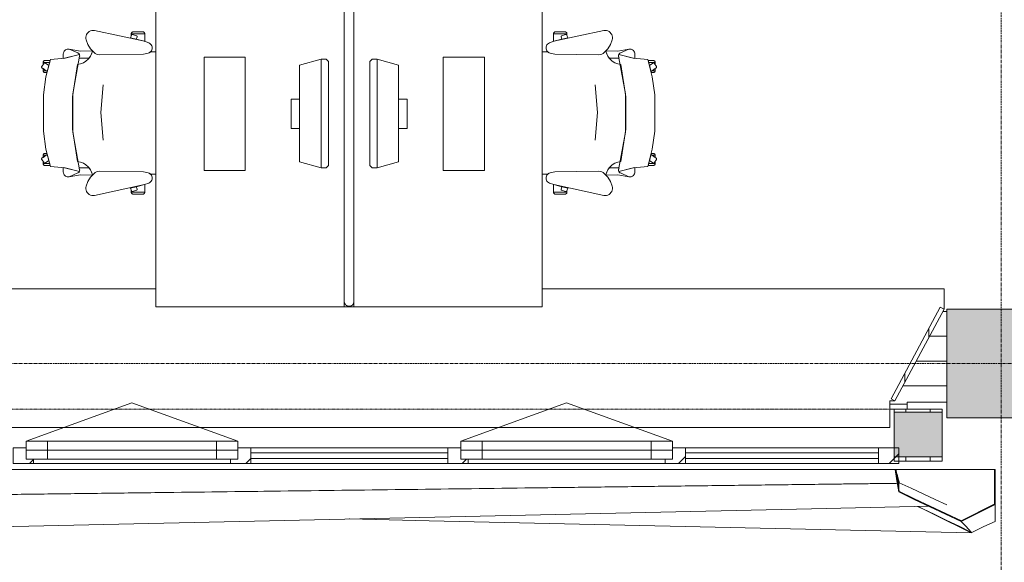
# Model space of a CAD drawing. Header units: millimetres. Extents: x -3388 to 301539, y -5590 to 54660.
# Tile 55 of 216: x 66135 to 70212, y 11777 to 14024. Entities that reach past the tile are written whole.
import ezdxf

# ---------------------------------------------------------------- set-up
doc = ezdxf.new("R2010")
doc.units = ezdxf.units.MM
doc.linetypes.add('Hidden_2', pattern=[2, 1, -1])
doc.linetypes.add('stramienlijn', pattern=[21, 12, -3, 3, -3])
for name, color, linetype, lineweight in [('A-DETL-MBND', 5, 'Continuous', 9), ('A-FLOR', 192, 'Continuous', 13), ('A-GENM', 13, 'Continuous', 9), ('A-GLAZ', 151, 'Continuous', 9), ('A-GLAZ-CURT', 52, 'Continuous', 9), ('A-GLAZ-CWMG', 51, 'Continuous', 9), ('A-WALL', 113, 'Continuous', 9), ('A-WALL-PATT', 111, 'Continuous', 18), ('I-FURN', 30, 'Continuous', 13), ('I-FURN-PNLS', 30, 'Continuous', 13), ('S-COLS', 52, 'Continuous', 13), ('S-GRID', 1, 'Continuous', 9)]:
    doc.layers.add(name, color=color, linetype=linetype, lineweight=lineweight)
pattern_1 = [(90, (67505, 12196), (-100, -2e-12), [])]

# ---------------------------------------------------------------- blocks, each defined once
blk = doc.blocks.new('Prefab_Betonkolom_Rechthoekig - Prefab kolom rechthoekig 450x450-1702268-4e verdieping - bouwdeel 3_ 4_ 5')
at = {"layer": 'S-COLS', "lineweight": 9}
blk.add_hatch(color=254, dxfattribs=at).paths.add_polyline_path([(-225, -225), (225, -225), (225, 225), (-225, 225), (-225, -31.2)], flags=0)
at = {"layer": 'S-COLS', "color": 8, "lineweight": 9}
for p, q in [((225, 225), (-225, 225)), ((-225, 225), (-225, -225)), ((225, -225), (225, 225)), ((-225, -225), (225, -225))]:
    blk.add_line(p, q, dxfattribs=at)
blk = doc.blocks.new('stadhuis Zoetermeer_constructie_4_rvt-1-4e verdieping - bouwdeel 3_ 4_ 5')
at = {"layer": 'A-DETL-MBND', "color": 254}
for p, q in [((69810, 12440), (69810, 12432)), ((69975, 12440), (69810, 12440)), ((69810, 12432), (69739, 12432)), ((69810, 12432), (69810, 12410.5))]:
    blk.add_line(p, q, dxfattribs=at)
at = {"layer": 'A-FLOR', "color": 8, "lineweight": 9}
blk.add_line((69792.6, 12507), (69975, 12507), dxfattribs=at)
at = {"lineweight": 9}
blk.add_blockref('Prefab_Betonkolom_Rechthoekig - Prefab kolom rechthoekig 450x450-1702268-4e verdieping - bouwdeel 3_ 4_ 5', (70200, 12600), dxfattribs=at)
blk = doc.blocks.new('82_FUS_WPB_AV_oth_werkplekken - wp_dubbel _4 pers_-369125-4e verdieping - bouwdeel 3_ 4_ 5')
at = {"layer": 'I-FURN-PNLS', "color": 8, "lineweight": 9}
for p, q in [((777.2, 20), (-781.3, 20)), ((2377.2, 20), (-781.3, 20)), ((-781.3, -20), (777.2, -20)), ((-781.3, -20), (2377.2, -20))]:
    blk.add_line(p, q, dxfattribs=at)
for points, knots in [([(-801.3, 0), (-801.3, 0.9), (-801.2, 2.3), (-800.9, 4.1), (-800.6, 5.3), (-800.2, 6.6), (-799.8, 7.8), (-799.2, 8.9), (-798.7, 10), (-798, 11.1), (-797.3, 12), (-796.6, 12.9), (-795.9, 13.8), (-795.1, 14.6), (-794, 15.5), (-792.8, 16.4), (-791.7, 17.1), (-790.5, 17.8), (-788.3, 18.8), (-785.2, 19.8), (-782.6, 20), (-781.3, 20)], [0, 0, 0, 0, 0.071429, 0.107143, 0.142857, 0.178571, 0.214286, 0.25, 0.285714, 0.321429, 0.357143, 0.392857, 0.428571, 0.464286, 0.5, 0.571429, 0.607143, 0.642857, 0.714286, 0.857143, 1, 1, 1, 1]), ([(-781.3, 20), (-782.6, 20), (-785.2, 19.8), (-788.3, 18.8), (-790.5, 17.8), (-791.7, 17.1), (-792.6, 16.6), (-793.4, 16), (-794.3, 15.3), (-795.1, 14.6), (-795.9, 13.8), (-796.6, 12.9), (-797.3, 12), (-798, 11.1), (-798.7, 10), (-799.2, 8.9), (-799.8, 7.8), (-800.2, 6.6), (-800.6, 5.3), (-800.9, 4.1), (-801.2, 2.3), (-801.3, 0.9), (-801.3, 0)], [-1, -1, -1, -1, -0.857143, -0.714286, -0.642857, -0.607143, -0.571429, -0.535714, -0.5, -0.464286, -0.428571, -0.392857, -0.357143, -0.321429, -0.285714, -0.25, -0.214286, -0.178571, -0.142857, -0.107143, -0.071429, 0, 0, 0, 0]), ([(-781.3, -20), (-782.6, -20), (-785.2, -19.8), (-788.3, -18.8), (-790.5, -17.8), (-791.7, -17.1), (-792.6, -16.6), (-793.4, -16), (-794.3, -15.3), (-795.1, -14.6), (-795.9, -13.8), (-796.6, -12.9), (-797.3, -12), (-798, -11.1), (-798.7, -10), (-799.2, -8.9), (-799.8, -7.8), (-800.2, -6.6), (-800.6, -5.3), (-800.9, -4.1), (-801.2, -2.3), (-801.3, -0.9), (-801.3, 0)], [0, 0, 0, 0, 0.142857, 0.285714, 0.357143, 0.392857, 0.428571, 0.464286, 0.5, 0.535714, 0.571429, 0.607143, 0.642857, 0.678571, 0.714286, 0.75, 0.785714, 0.821429, 0.857143, 0.892857, 0.928571, 1, 1, 1, 1]), ([(-801.3, 0), (-801.3, -0.9), (-801.2, -2.3), (-800.9, -4.1), (-800.6, -5.3), (-800.2, -6.6), (-799.8, -7.8), (-799.2, -8.9), (-798.7, -10), (-798, -11.1), (-797.1, -12.3), (-796.1, -13.5), (-795.1, -14.6), (-794.3, -15.3), (-793.4, -16), (-792.6, -16.6), (-791.7, -17.1), (-790.5, -17.8), (-788.3, -18.8), (-785.2, -19.8), (-782.6, -20), (-781.3, -20)], [-1, -1, -1, -1, -0.928571, -0.892857, -0.857143, -0.821429, -0.785714, -0.75, -0.714286, -0.678571, -0.642857, -0.571429, -0.535714, -0.5, -0.464286, -0.428571, -0.392857, -0.357143, -0.285714, -0.142857, 0, 0, 0, 0]), ([(777.2, 20), (778.5, 20), (781.1, 19.8), (784.2, 18.8), (786.3, 17.8), (787.5, 17.1), (788.4, 16.6), (789.3, 16), (790.1, 15.3), (790.9, 14.6), (791.7, 13.8), (792.5, 12.9), (793.2, 12), (793.9, 11.1), (794.5, 10), (795.1, 8.9), (795.6, 7.8), (796.1, 6.6), (796.5, 5.3), (796.8, 4.1), (797.1, 2.3), (797.2, 0.9), (797.2, 0)], [0, 0, 0, 0, 0.142857, 0.285714, 0.357143, 0.392857, 0.428571, 0.464286, 0.5, 0.535714, 0.571429, 0.607143, 0.642857, 0.678571, 0.714286, 0.75, 0.785714, 0.821429, 0.857143, 0.892857, 0.928571, 1, 1, 1, 1]), ([(797.2, 0), (797.2, -0.9), (797.1, -2.3), (796.8, -4.1), (796.5, -5.3), (796.1, -6.6), (795.6, -7.8), (795.1, -8.9), (794.5, -10), (793.9, -11.1), (793.2, -12), (792.5, -12.9), (791.7, -13.8), (790.9, -14.6), (789.8, -15.5), (788.7, -16.4), (787.5, -17.1), (786.3, -17.8), (784.2, -18.8), (781.1, -19.8), (778.5, -20), (777.2, -20)], [0, 0, 0, 0, 0.071429, 0.107143, 0.142857, 0.178571, 0.214286, 0.25, 0.285714, 0.321429, 0.357143, 0.392857, 0.428571, 0.464286, 0.5, 0.571429, 0.607143, 0.642857, 0.714286, 0.857143, 1, 1, 1, 1]), ([(2377.2, 20), (2378.5, 20), (2381.1, 19.8), (2384.2, 18.8), (2386.3, 17.8), (2387.5, 17.1), (2388.4, 16.6), (2389.3, 16), (2390.1, 15.3), (2390.9, 14.6), (2391.7, 13.8), (2392.5, 12.9), (2393.2, 12), (2393.9, 11.1), (2394.5, 10), (2395.1, 8.9), (2395.6, 7.8), (2396.1, 6.6), (2396.5, 5.3), (2396.8, 4.1), (2397.1, 2.3), (2397.2, 0.9), (2397.2, 0)], [0, 0, 0, 0, 0.142857, 0.285714, 0.357143, 0.392857, 0.428571, 0.464286, 0.5, 0.535714, 0.571429, 0.607143, 0.642857, 0.678571, 0.714286, 0.75, 0.785714, 0.821429, 0.857143, 0.892857, 0.928571, 1, 1, 1, 1]), ([(2397.2, 0), (2397.2, -0.9), (2397.1, -2.3), (2396.8, -4.1), (2396.5, -5.3), (2396.1, -6.6), (2395.6, -7.8), (2395.1, -8.9), (2394.5, -10), (2393.9, -11.1), (2393.2, -12), (2392.5, -12.9), (2391.7, -13.8), (2390.9, -14.6), (2389.8, -15.5), (2388.7, -16.4), (2387.5, -17.1), (2386.3, -17.8), (2384.2, -18.8), (2381.1, -19.8), (2378.5, -20), (2377.2, -20)], [0, 0, 0, 0, 0.071429, 0.107143, 0.142857, 0.178571, 0.214286, 0.25, 0.285714, 0.321429, 0.357143, 0.392857, 0.428571, 0.464286, 0.5, 0.571429, 0.607143, 0.642857, 0.714286, 0.857143, 1, 1, 1, 1])]:
    blk.add_open_spline(points, degree=3, knots=knots, dxfattribs=at)
blk = doc.blocks.new('82_FU_WPB_SH_oth_bureau dubbel - overleg 2p 1600x1600x700-V264-4e verdieping - bouwdeel 3_ 4_ 5')
at = {"layer": 'I-FURN', "color": 8, "lineweight": 9}
for p, q in [((-800, 820), (-800, 40)), ((800, 820), (-800, 820)), ((800, 820), (-800, 820)), ((-800, 820), (-800, 40)), ((800, 40), (800, 820)), ((800, 40), (800, 820)), ((-235, 580), (-235, 410)), ((235, 580), (-235, 580)), ((235, 410), (235, 580)), ((-235, 410), (235, 410)), ((-60.8, 260), (-60.8, 225)), ((60.8, 260), (-60.8, 260)), ((60.8, 225), (60.8, 260)), ((-226.2, 135.5), (-201.2, 225)), ((-201.2, 225), (198.8, 225)), ((198.8, 225), (223.8, 135.5)), ((-226.2, 135.5), (223.8, 135.5)), ((-226.2, 115.5), (-226.2, 135.5)), ((223.8, 135.5), (223.8, 115.5)), ((-217, 105.5), (-226.2, 115.5)), ((214.5, 105.5), (-217, 105.5)), ((223.8, 115.5), (214.5, 105.5)), ((-800, -780), (-800, 0)), ((777.2, 40), (800, 40)), ((777.2, 40), (800, 40)), ((777.2, 0), (800, 0)), ((800, 40), (800, 0)), ((800, 0), (800, -780)), ((-800, 0), (-800, -780)), ((800, 0), (777.2, 0)), ((800, -780), (800, 0)), ((-217, -65.5), (-226.2, -75.5)), ((-226.2, -75.5), (-226.2, -95.5)), ((214.5, -65.5), (-217, -65.5)), ((223.8, -75.5), (214.5, -65.5)), ((223.8, -95.5), (223.8, -75.5)), ((-226.2, -95.5), (-201.2, -185)), ((-226.2, -95.5), (223.8, -95.5)), ((198.8, -185), (223.8, -95.5)), ((-201.2, -185), (198.8, -185)), ((-60.8, -220), (-60.8, -185)), ((60.8, -185), (60.8, -220)), ((60.8, -220), (-60.8, -220)), ((-235, -580), (-235, -410)), ((-235, -410), (235, -410)), ((235, -410), (235, -580)), ((235, -580), (-235, -580)), ((800, -780), (-800, -780)), ((-800, -780), (800, -780))]:
    blk.add_line(p, q, dxfattribs=at)
blk = doc.blocks.new('82_FU_WPB_SH_oth_bureaustoel - Medachair_dwg-4535414-4e verdieping - bouwdeel 3_ 4_ 5')
at = {"layer": 'I-FURN', "color": 8, "lineweight": 9, "flags": 128}
for points in [[(892.889, 168.223), (890.967, 168.059), (889.043, 168.196), (887.164, 168.631), (885.376, 169.354), (900.733, 228.425), (905.902, 289.24), (978.561, 307.639), (1052.71, 318.565), (1203.12, 318.565), (1277.28, 307.639), (1349.93, 289.24), (1355.1, 228.425), (1370.46, 169.354), (1368.67, 168.631), (1366.79, 168.196), (1364.87, 168.059), (1362.95, 168.223), (1207.14, 197.058), (1048.69, 197.058)], [(918.125, 319.565), (927.701, 319.565), (921.833, 315.302), (921.252, 314.785), (920.782, 314.165), (920.443, 313.465), (920.246, 312.713), (920.201, 311.936), (920.307, 311.165), (920.562, 310.431), (920.955, 309.759), (930.663, 296.398), (918.125, 292.89), (918.125, 319.565), (918.125, 292.89), (910.828, 290.739), (910.828, 312.214), (910.93, 313.488), (911.254, 314.724), (911.788, 315.885), (912.516, 316.936), (913.416, 317.843), (914.461, 318.579), (915.618, 319.121), (916.852, 319.453)], [(940.758, 324.147), (956.25, 302.822), (930.663, 296.398), (920.955, 309.759), (920.562, 310.431), (920.307, 311.165), (920.201, 311.936), (920.246, 312.713), (920.443, 313.465), (920.782, 314.165), (921.252, 314.785), (921.833, 315.302), (935.215, 325.024), (935.808, 325.381), (936.454, 325.628), (937.133, 325.76), (937.824, 325.773), (938.507, 325.664), (939.161, 325.439), (939.766, 325.104), (940.304, 324.669)], [(952.817, 319.565), (944.086, 319.565), (952.817, 307.547)], [(956.25, 302.822), (960.114, 303.709), (960.114, 312.214), (960.012, 313.488), (959.689, 314.724), (959.155, 315.885), (958.427, 316.936), (957.526, 317.842), (956.482, 318.578), (955.325, 319.121), (954.091, 319.453), (952.817, 319.565), (952.817, 307.547)], [(1299.59, 302.822), (1295.72, 303.709), (1295.72, 312.214), (1295.82, 313.488), (1296.15, 314.724), (1296.68, 315.885), (1297.41, 316.936), (1298.31, 317.842), (1299.35, 318.578), (1300.51, 319.121), (1301.75, 319.453), (1303.02, 319.565), (1303.02, 307.547)], [(1315.08, 324.147), (1299.59, 302.822), (1325.17, 296.398), (1334.88, 309.759), (1335.27, 310.431), (1335.53, 311.165), (1335.64, 311.936), (1335.59, 312.713), (1335.39, 313.465), (1335.05, 314.165), (1334.58, 314.785), (1334, 315.302), (1320.62, 325.024), (1319.95, 325.418), (1319.21, 325.673), (1318.44, 325.779), (1317.67, 325.733), (1316.92, 325.537), (1316.22, 325.197), (1315.6, 324.728)], [(1303.02, 319.565), (1311.75, 319.565), (1303.02, 307.547)], [(1337.71, 319.565), (1328.13, 319.565), (1334, 315.302), (1334.58, 314.785), (1335.05, 314.165), (1335.39, 313.465), (1335.59, 312.713), (1335.64, 311.936), (1335.53, 311.165), (1335.27, 310.431), (1334.88, 309.759), (1325.17, 296.398), (1337.71, 292.89), (1337.71, 319.565), (1337.71, 292.89), (1345.01, 290.739), (1345.01, 312.214), (1344.91, 313.488), (1344.58, 314.724), (1344.05, 315.885), (1343.32, 316.936), (1342.42, 317.843), (1341.38, 318.579), (1340.22, 319.121), (1338.98, 319.453)], [(885.376, 169.354), (901.933, 235.905), (883.884, 235.905), (878.925, 235.405), (875.362, 233.856), (872.064, 231.801), (869.103, 229.285), (866.877, 226.428), (865.11, 223.266), (863.842, 219.874), (863.209, 217.007), (863.006, 214.077), (863.24, 211.15), (879.412, 175.835), (880.431, 173.831), (881.796, 172.044), (883.463, 170.535)], [(871.242, 164.405), (863.24, 211.15), (879.412, 175.835), (880.505, 173.714), (881.986, 171.843), (883.8, 170.291), (885.878, 169.118), (888.143, 168.366), (890.51, 168.064), (892.892, 168.223), (901.41, 170.576), (901.218, 129.572), (891.954, 123.132), (881.803, 118.206), (871.01, 114.916)], [(1362.94, 168.223), (1354.43, 170.576), (1354.62, 129.572), (1363.88, 123.132), (1374.03, 118.206), (1384.83, 114.916), (1384.59, 164.405), (1392.6, 211.15), (1376.42, 175.835), (1375.41, 173.831), (1374.04, 172.044), (1372.37, 170.535), (1370.46, 169.354), (1368.67, 168.631), (1366.79, 168.196), (1364.87, 168.059)], [(824.403, 141.678), (818.953, 142.657), (813.415, 142.634), (807.972, 141.609), (802.805, 139.617), (798.084, 136.723), (793.963, 133.023), (790.58, 128.638), (788.046, 123.714), (786.445, 118.413), (785.829, 112.909), (786.219, 107.385), (831.099, -100.079), (837.63, -118.572), (839.728, -122.329), (842.495, -125.624), (845.834, -128.337), (849.625, -130.373), (853.732, -131.657), (858.007, -132.144), (862.297, -131.816), (866.449, -130.686), (870.313, -128.793), (873.751, -126.206), (876.639, -123.017), (878.875, -119.341), (880.377, -115.309), (883.676, -96.3046), (886.374, 87.0952), (885.563, 92.9865), (883.773, 98.6577), (881.055, 103.947), (877.488, 108.705), (862.019, 123.036), (844.106, 134.163)], [(1369.46, 87.0952), (1372.16, -96.3046), (1375.46, -115.309), (1376.96, -119.341), (1379.2, -123.017), (1382.09, -126.206), (1385.52, -128.793), (1389.39, -130.686), (1393.54, -131.816), (1397.83, -132.144), (1402.1, -131.657), (1406.21, -130.373), (1410, -128.337), (1413.34, -125.624), (1416.11, -122.329), (1418.21, -118.572), (1424.74, -100.079), (1469.62, 107.385), (1470.01, 112.909), (1469.39, 118.413), (1467.79, 123.714), (1465.26, 128.638), (1461.87, 133.023), (1457.75, 136.723), (1453.03, 139.617), (1447.86, 141.609), (1442.42, 142.634), (1436.88, 142.657), (1431.43, 141.678), (1411.73, 134.163), (1393.82, 123.036), (1378.35, 108.705), (1374.78, 103.947), (1372.06, 98.6577), (1370.27, 92.9865)], [(799.562, -101.355), (799.562, -45.6211), (798.289, -45.733), (797.055, -46.0653), (795.898, -46.6078), (794.853, -47.3438), (793.953, -48.2507), (793.225, -49.3008), (792.691, -50.4619), (792.368, -51.6983), (792.265, -52.9721), (792.265, -94.1338), (792.419, -95.5465), (792.843, -96.9028), (793.521, -98.1512), (794.429, -99.2443), (795.532, -100.141), (796.787, -100.807), (798.148, -101.216)], [(799.562, -45.5991), (807.31, -45.5991), (805.271, -46.2618), (804.634, -46.532), (804.054, -46.9088), (803.548, -47.3805), (803.132, -47.9329), (802.818, -48.5492), (802.616, -49.2106), (802.531, -49.8971), (802.568, -50.5879), (802.723, -51.2618), (807.834, -66.993), (808.146, -67.7056), (808.591, -68.3438), (809.152, -68.8829), (809.807, -69.3023), (810.531, -69.5858), (811.297, -69.7226), (812.075, -69.7073), (812.834, -69.5406), (822.297, -66.4659), (831.099, -100.057), (831.452, -101.333), (799.562, -101.333)], [(816.415, -42.6409), (805.266, -46.2635), (804.629, -46.5337), (804.049, -46.9104), (803.543, -47.3822), (803.127, -47.9346), (802.813, -48.5508), (802.61, -49.2123), (802.526, -49.8988), (802.562, -50.5895), (802.718, -51.2635), (807.829, -66.9946), (808.141, -67.7073), (808.586, -68.3455), (809.147, -68.8846), (809.802, -69.304), (810.526, -69.5875), (811.292, -69.7243), (812.07, -69.709), (812.829, -69.5423), (822.292, -66.4676)], [(1456.27, -45.5991), (1448.53, -45.5991), (1450.57, -46.2618), (1451.2, -46.532), (1451.78, -46.9088), (1452.29, -47.3805), (1452.7, -47.9329), (1453.02, -48.5492), (1453.22, -49.2106), (1453.3, -49.8971), (1453.27, -50.5879), (1453.11, -51.2618), (1448, -66.993), (1447.73, -67.6297), (1447.35, -68.2097), (1446.88, -68.7156), (1446.33, -69.1319), (1445.71, -69.4459), (1445.05, -69.6481), (1444.37, -69.7324), (1443.68, -69.6962), (1443, -69.5406), (1433.54, -66.4659), (1424.74, -100.057), (1424.38, -101.333), (1456.27, -101.333)], [(1439.42, -42.6409), (1450.57, -46.2635), (1451.21, -46.5337), (1451.79, -46.9104), (1452.29, -47.3822), (1452.71, -47.9346), (1453.02, -48.5508), (1453.23, -49.2123), (1453.31, -49.8988), (1453.27, -50.5895), (1453.12, -51.2635), (1448.01, -66.9946), (1447.69, -67.7073), (1447.25, -68.3455), (1446.69, -68.8846), (1446.03, -69.304), (1445.31, -69.5875), (1444.54, -69.7243), (1443.77, -69.709), (1443.01, -69.5423), (1433.54, -66.4676)], [(1456.27, -101.355), (1456.27, -45.6211), (1457.55, -45.733), (1458.78, -46.0653), (1459.94, -46.6078), (1460.98, -47.3438), (1461.88, -48.2507), (1462.61, -49.3008), (1463.14, -50.4619), (1463.47, -51.6983), (1463.57, -52.9721), (1463.57, -94.1338), (1463.42, -95.5465), (1462.99, -96.9028), (1462.31, -98.1512), (1461.41, -99.2443), (1460.3, -100.141), (1459.05, -100.807), (1457.69, -101.216)]]:
    blk.add_lwpolyline(points, close=True, dxfattribs=at)
for points in [[(1391.99, 219.874), (1392.63, 217.007), (1392.83, 214.077), (1392.6, 211.15), (1392.83, 214.077), (1392.63, 217.007), (1391.99, 219.874), (1390.73, 223.267), (1388.96, 226.428), (1386.73, 229.285), (1383.77, 231.802), (1380.47, 233.857), (1376.91, 235.406), (1371.95, 235.905), (1353.9, 235.905), (1370.46, 169.354), (1372.37, 170.535), (1374.04, 172.044), (1375.41, 173.831), (1376.42, 175.835), (1392.6, 211.15)], [(1375.46, -115.309), (1372.16, -96.3046), (1369.46, 87.0952), (1370.27, 92.9865), (1372.06, 98.6577), (1374.78, 103.947), (1378.35, 108.705), (1384.43, 115.005), (1372.33, 118.902), (1361.09, 124.852), (1351.07, 132.673), (1342.56, 142.125), (1335.84, 152.917), (1331.11, 164.717), (1328.51, 177.162), (1195.33, 198.061), (1060.51, 198.061), (927.325, 177.162), (924.726, 164.717), (919.993, 152.917), (913.272, 142.125), (904.769, 132.673), (894.746, 124.852), (883.511, 118.902), (871.409, 115.005), (877.488, 108.705), (881.055, 103.947), (883.773, 98.6577), (885.563, 92.9865), (886.374, 87.0952), (883.676, -96.3046), (880.377, -115.309), (879.012, -119.052), (877.014, -122.499), (874.445, -125.544), (874.7616, -147.7067)], [(1241.01, 70.5866), (1126.01, 80.6836), (1011.01, 70.5866)], [(1381.0744, -147.7067), (1381.39, -125.544), (1378.82, -122.499), (1376.82, -119.052), (1375.46, -115.309)]]:
    blk.add_lwpolyline(points, dxfattribs=at)
blk = doc.blocks.new('82_FU_WPB_SH_oth_bureaustoel - 82_FU_WPB_SH_oth_bureaustoel-362900-4e verdieping - bouwdeel 3_ 4_ 5')
blk.add_blockref('82_FU_WPB_SH_oth_bureaustoel - Medachair_dwg-4535414-4e verdieping - bouwdeel 3_ 4_ 5', (-1131.3, 47.7))
blk = doc.blocks.new('82_FU_WPB_SH_oth_bureaustoel - 82_FU_WPB_SH_oth_bureaustoel-4536425-4e verdieping - bouwdeel 3_ 4_ 5')
at = {"extrusion": (0, 0, -1), "zscale": -1, "rotation": 180}
blk.add_blockref('82_FU_WPB_SH_oth_bureaustoel - Medachair_dwg-4535414-4e verdieping - bouwdeel 3_ 4_ 5', (1131.3, -47.7), dxfattribs=at)
blk = doc.blocks.new('Stadhuis Zoetermeer_OTH_interieur_rvt-1-4e verdieping - bouwdeel 3_ 4_ 5')
at = {"color": 8, "lineweight": 9, "rotation": 270.0000000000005}
for name, p in [('82_FUS_WPB_AV_oth_werkplekken - wp_dubbel _4 pers_-369125-4e verdieping - bouwdeel 3_ 4_ 5', (67499.2, 15234.2)), ('82_FU_WPB_SH_oth_bureau dubbel - overleg 2p 1600x1600x700-V264-4e verdieping - bouwdeel 3_ 4_ 5', (67479.2, 13634.2)), ('82_FU_WPB_SH_oth_bureaustoel - 82_FU_WPB_SH_oth_bureaustoel-4536425-4e verdieping - bouwdeel 3_ 4_ 5', (66599.2, 13634.2)), ('82_FU_WPB_SH_oth_bureaustoel - 82_FU_WPB_SH_oth_bureaustoel-362900-4e verdieping - bouwdeel 3_ 4_ 5', (68399.2, 13634.2))]:
    blk.add_blockref(name, p, dxfattribs=at)
blk = doc.blocks.new('00_kader 5350x3250 - 00_kader 5350x3250-1955483-4e verdieping - bouwdeel 3_ 4_ 5')
at = {"layer": 'A-DETL-MBND'}
for p, q in [((28360.2, 2261), (28362.9, 2261.7)), ((28775, 2115.9), (28775, 2046)), ((28727.7, 2025.1), (28775, 2046))]:
    blk.add_line(p, q, dxfattribs=at)
at = {"layer": 'A-DETL-MBND', "flags": 128}
for points in [[(28455.2, 2108.4), (28475, 2098.8), (28525, 2074.5), (28575, 2050.3), (28625, 2026), (28673.8, 2002.3)], [(28775, 2046), (28775, 2065.4), (28775, 2084.9), (28775, 2104.3), (28775, 2115.9)], [(28675, 2001.8), (28663.9, 2013.9), (28652.8, 2026), (28641.7, 2038.2), (28634.4, 2046.1)], [(28634.4, 2046.1), (28641.7, 2038.2), (28652.8, 2026), (28663.9, 2013.9), (28675, 2001.8)]]:
    blk.add_lwpolyline(points, dxfattribs=at)
blk = doc.blocks.new('00_kader 5350x3250 - 00_kader 5350x3250-V58-4e verdieping - bouwdeel 3_ 4_ 5')
at = {"layer": 'A-DETL-MBND'}
for p, q in [((28775.1, 2050.7), (28775, 2048)), ((28672.8, 2002.2), (28674.6, 2002.2)), ((28675.1, 2002.2), (28675, 1999.5))]:
    blk.add_line(p, q, dxfattribs=at)
at = {"layer": 'A-DETL-MBND', "flags": 128}
for points in [[(28675, 1999.5), (28625, 2024.1), (28575, 2048.6), (28525, 2073.2), (28475, 2097.7), (28453.5, 2108.3)], [(26100, 2056.4), (26430.6, 2049.1), (26991.7, 2036.7), (27552.8, 2024.3), (28113.9, 2011.9), (28675, 1999.5)], [(28675, 1999.5), (28113.9, 2011.9), (27552.8, 2024.3), (26991.7, 2036.7), (26430.6, 2049.1), (26100.1, 2056.4)], [(28727.7, 2025.1), (28725, 2023.8), (28675, 1999.5)]]:
    blk.add_lwpolyline(points, dxfattribs=at)
at = {"layer": 'A-DETL-MBND'}
blk.add_open_spline([(23840, 2261.8), (23845.2, 2261.7), (23855.7, 2261.8), (23876.6, 2261.7), (23913.2, 2261.7), (23965.6, 2261.7), (24028.3, 2261.7), (24112, 2261.7), (24216.7, 2261.7), (24384.1, 2261.7), (24593.3, 2261.7), (24844.4, 2261.6), (25095.6, 2261.6), (25419.9, 2261.6), (25660.6, 2261.6), (25817.5, 2261.5)], degree=3, knots=[0, 0, 0, 0, 0.0034722, 0.0069444, 0.0138889, 0.0277778, 0.0416667, 0.0555556, 0.0833333, 0.1111111, 0.1666667, 0.2222222, 0.2777778, 0.3333333, 0.4374991, 0.4374991, 0.4374991, 0.4374991], dxfattribs=at)
blk = doc.blocks.new('00_kader 5350x3250 - 00_kader 5350x3250-V66-4e verdieping - bouwdeel 3_ 4_ 5')
at = {"layer": 'A-GENM'}
for points in [[(69775, 12068), (69778, 12068.5), (69763, 12161.5), (69760, 12161), (69767.5, 12114.5)], [(70172, 12015.9), (70175, 12015.9), (70175, 12161), (70172, 12161), (70172, 12136.8)], [(70034.4, 11946.1), (70035.7, 11948.8), (69776.3, 12070.8), (69775, 12068.1), (69982.5, 11970.5)], [(70034.4, 11946.1), (70175, 12015.9), (70173.7, 12018.6), (70033.1, 11948.8)]]:
    blk.add_hatch(color=256, dxfattribs=at).paths.add_polyline_path(points, flags=0)
for p, q in [((69760, 12161), (69760, 12161.8)), ((69760, 12161), (69762.9, 12161.7)), ((69762.9, 12161.7), (69760, 12161)), ((69760, 12161), (69760, 12161)), ((70172, 12161), (69763, 12161)), ((69775, 12104), (69772.2, 12104)), ((69775, 12104), (69776.3, 12106.7)), ((69775, 12106.7), (69776.3, 12106.1)), ((69775, 12104), (69775, 12105.5)), ((69776.3, 12104.3), (69775, 12104)), ((69775, 12104), (69776.3, 12103.4)), ((69776.3, 12103.4), (69775, 12104)), ((69775, 12087.2), (69775, 12089.7)), ((69776.3, 12106.7), (69776.3, 12100.7)), ((69776.3, 12081.8), (69776.3, 12079.7))]:
    blk.add_line(p, q, dxfattribs=at)
at = {"layer": 'A-GENM', "lineweight": 13}
for p, q in [((70172, 12161), (70172, 12015.9)), ((70175, 12161), (70172, 12161)), ((70175, 12015.9), (70175, 12161)), ((69778, 12068.5), (69777.7, 12070.1)), ((70173.7, 12018.6), (70033.1, 11948.8)), ((70034.4, 11946.1), (70175, 12015.9)), ((70172, 12015.9), (70175, 12015.9)), ((70175, 12015.9), (70173.7, 12018.6)), ((70033.1, 11948.8), (70034.4, 11946.1)), ((70034.4, 11946.1), (70035.7, 11948.8))]:
    blk.add_line(p, q, dxfattribs=at)
at = {"layer": 'A-GENM', "lineweight": 13, "flags": 128}
for points in [[(69763, 12161.5), (69761.5, 12161.2), (69760, 12161)], [(69760, 12161), (69767.5, 12114.5), (69775, 12068)], [(69777.7, 12070.2), (69770.5, 12115), (69763, 12161.5)], [(69776.3, 12070.8), (69775.6, 12069.4), (69775, 12068.1)], [(70035.7, 11948.8), (69970.8, 11979.3), (69906, 12009.8), (69841.1, 12040.3), (69776.3, 12070.8)], [(69775, 12068), (69776.5, 12068.3), (69778, 12068.5)], [(69775, 12068.1), (69839.8, 12037.6), (69904.7, 12007.1), (69969.5, 11976.6), (70034.4, 11946.1)]]:
    blk.add_lwpolyline(points, dxfattribs=at)
at = {"layer": 'A-GENM', "flags": 128}
for points in [[(69769.2, 12103.9), (69269.4, 12097.6), (68763.9, 12091.3), (68258.3, 12084.9), (67752.8, 12078.6), (67247.2, 12072.2), (66741.7, 12065.9), (66236.1, 12059.5), (65730.6, 12053.2), (65225, 12046.8)], [(69775, 12090), (69775, 12092), (69775, 12098), (69775, 12104)], [(69776.3, 12099.1), (69776.3, 12094.7), (69776.3, 12088.7), (69776.3, 12082.7)], [(69975, 12014.3), (69926.3, 12036.9), (69876.3, 12060.2), (69826.3, 12083.4), (69777.6, 12106.1)], [(69899.8, 12009.4), (69413.9, 11998.6), (68852.8, 11986.2), (68291.7, 11973.9), (67730.6, 11961.5), (67169.4, 11949.1), (66608.3, 11936.7), (66047.2, 11924.3), (65486.1, 11911.9), (64925, 11899.5)], [(64925, 11899.5), (65486.1, 11911.9), (66047.2, 11924.3), (66608.3, 11936.7), (67169.4, 11949.1), (67730.6, 11961.5), (68291.7, 11973.8), (68852.8, 11986.2), (69413.9, 11998.6), (69899.9, 12009.3)]]:
    blk.add_lwpolyline(points, dxfattribs=at)
at = {"layer": 'A-GENM'}
for points, knots in [([(65240, 12161.4), (65245.2, 12161.4), (65255.7, 12161.4), (65276.6, 12161.4), (65313.2, 12161.4), (65365.6, 12161.4), (65428.3, 12161.4), (65512, 12161.4), (65616.7, 12161.4), (65784.1, 12161.4), (65993.3, 12161.4), (66328.1, 12161.4), (66746.7, 12161.5), (67248.9, 12161.5), (67751.1, 12161.5), (68169.6, 12161.6), (68504.4, 12161.6), (68755.6, 12161.6), (69006.7, 12161.7), (69215.9, 12161.7), (69383.3, 12161.7), (69488, 12161.7), (69571.7, 12161.7), (69634.4, 12161.7), (69686.8, 12161.7), (69723.4, 12161.7), (69744.3, 12161.8), (69754.8, 12161.7), (69760, 12161.8)], [0, 0, 0, 0, 0.003472, 0.006944, 0.013889, 0.027778, 0.041667, 0.055556, 0.083333, 0.111111, 0.166667, 0.222222, 0.333333, 0.444444, 0.555556, 0.666667, 0.722222, 0.777778, 0.833333, 0.888889, 0.916667, 0.944444, 0.958333, 0.972222, 0.986111, 0.993056, 0.996528, 1, 1, 1, 1]), ([(69760, 12161), (69757.4, 12161), (69752.2, 12161), (69741.7, 12161), (69728.6, 12161), (69712.9, 12161), (69692, 12161), (69665.8, 12161), (69624, 12161), (69571.7, 12161), (69508.9, 12161), (69446.1, 12161), (69362.4, 12161), (69257.8, 12161), (69132.2, 12161), (68964.8, 12161), (68755.6, 12161), (68504.4, 12161), (68253.3, 12161), (68002.2, 12161), (67667.4, 12161), (67248.9, 12161), (66830.4, 12161), (66495.6, 12161), (66244.4, 12161), (66035.2, 12161), (65867.8, 12161), (65742.2, 12161), (65616.7, 12161), (65512, 12161), (65428.3, 12161), (65365.6, 12161), (65313.2, 12161), (65276.6, 12161), (65255.7, 12161), (65245.3, 12161), (65240, 12161)], [0, 0, 0, 0, 0.0017361, 0.0034722, 0.0069444, 0.0104167, 0.0138889, 0.0208333, 0.0277778, 0.0416667, 0.0555556, 0.0694444, 0.0833333, 0.1111111, 0.1388889, 0.1666667, 0.2222222, 0.2777778, 0.3333333, 0.3888889, 0.4444444, 0.5555556, 0.6666667, 0.7222222, 0.7777778, 0.8333333, 0.8611111, 0.8888889, 0.9166667, 0.9444444, 0.9583333, 0.9722222, 0.9861111, 0.9930556, 0.9965278, 1, 1, 1, 1]), ([(69777.6, 12106.1), (69777.4, 12106.9), (69776.8, 12108.8), (69775.7, 12113), (69774.2, 12119), (69772.3, 12126.1), (69769.8, 12135.6), (69767.3, 12145.1), (69765.1, 12153.5), (69763.8, 12158.2), (69763.2, 12160.5), (69762.9, 12161.7)], [0.0235105, 0.0235105, 0.0235105, 0.0235105, 0.0625, 0.125, 0.25, 0.375, 0.5, 0.75, 0.875, 0.9375, 1, 1, 1, 1]), ([(69762.9, 12161.7), (69762.9, 12161.7), (69762.9, 12161.8), (69762.9, 12161.7), (69762.9, 12161.7), (69762.9, 12161.7), (69762.9, 12161.7), (69762.9, 12161.7), (69762.9, 12161.7), (69762.9, 12161.6), (69762.9, 12161.6), (69763, 12161.5), (69763, 12161.5), (69763, 12161.5)], [0.0027225, 0.0027225, 0.0027225, 0.0027225, 0.0104167, 0.0208333, 0.0416667, 0.0833333, 0.125, 0.1666667, 0.25, 0.3333333, 0.5, 0.6666667, 0.8333333, 0.8333333, 0.8333333, 0.8333333]), ([(69767.5, 12133.1), (69768.8, 12128.4), (69770.6, 12121.3), (69773, 12112.5), (69774, 12108.4), (69774.5, 12106.6)], [0.503158, 0.503158, 0.503158, 0.503158, 0.75, 0.875, 0.9673098, 0.9673098, 0.9673098, 0.9673098]), ([(69767.9, 12131.2), (69768.4, 12129.2), (69769.5, 12124.9), (69771.3, 12118.3), (69772.8, 12112.3), (69774.1, 12107.6), (69774.7, 12105.2), (69775, 12104)], [0.5233791, 0.5233791, 0.5233791, 0.5233791, 0.625, 0.75, 0.875, 0.9375, 1, 1, 1, 1]), ([(69775, 12104), (69774.4, 12106.4), (69773.1, 12111.1), (69771.3, 12118.3), (69769.5, 12124.9), (69768.4, 12129.2), (69767.9, 12131.2)], [0, 0, 0, 0, 0.125, 0.25, 0.375, 0.4766568, 0.4766568, 0.4766568, 0.4766568]), ([(65225, 12046.8), (65230.3, 12046.9), (65240.8, 12047.1), (65261.9, 12047.3), (65298.7, 12047.8), (65351.4, 12048.4), (65414.6, 12049.2), (65498.8, 12050.3), (65604.2, 12051.6), (65772.7, 12053.7), (65983.3, 12056.4), (66236.1, 12059.5), (66488.9, 12062.7), (66825.9, 12067), (67247.2, 12072.2), (67752.8, 12078.6), (68174.1, 12083.9), (68511.1, 12088.1), (68763.9, 12091.3), (68974.5, 12093.9), (69143.1, 12096.1), (69269.4, 12097.6), (69395.8, 12099.2), (69501.2, 12100.6), (69585.4, 12101.6), (69638.1, 12102.3), (69680.2, 12102.8), (69711.8, 12103.2), (69738.1, 12103.5), (69757.3, 12103.8), (69765.9, 12103.9), (69769.2, 12103.9)], [0, 0, 0, 0, 0.0034722, 0.0069444, 0.0138889, 0.0277778, 0.0416667, 0.0555556, 0.0833333, 0.1111111, 0.1666667, 0.2222222, 0.2777778, 0.3333333, 0.4444444, 0.5555556, 0.6666667, 0.7222222, 0.7777778, 0.8333333, 0.8611111, 0.8888889, 0.9166667, 0.9444444, 0.9583333, 0.9722222, 0.9791667, 0.9861111, 0.9930556, 0.9965278, 0.9987269, 0.9987269, 0.9987269, 0.9987269]), ([(69775, 12104), (69775, 12103.9), (69775, 12103.6), (69775, 12103.1), (69775, 12102.2), (69775, 12101), (69775, 12099.5), (69775, 12097.5), (69775, 12095), (69775, 12092.3), (69775, 12090.7), (69775, 12090)], [0, 0, 0, 0, 0.0104167, 0.0208333, 0.0416667, 0.0833333, 0.125, 0.1666667, 0.25, 0.3333333, 0.3898854, 0.3898854, 0.3898854, 0.3898854])]:
    blk.add_open_spline(points, degree=3, knots=knots, dxfattribs=at)
for points in [[(69772.2, 12104), (69773.1, 12104), (69774.1, 12104), (69775, 12104)], [(69775, 12089.7), (69775, 12088.8), (69775, 12088), (69775, 12087.2)]]:
    blk.add_open_spline(points, degree=3, dxfattribs=at)
blk = doc.blocks.new('Rectangular Mullion - 31_CWM_065x84-2930151-4e verdieping - bouwdeel 3_ 4_ 5')
at = {"layer": 'A-GLAZ-CWMG'}
for p, q in [((43692, 12251), (44491, 12251)), ((43692, 12186), (44491, 12186))]:
    blk.add_line(p, q, dxfattribs=at)
blk = doc.blocks.new('Rectangular Mullion - 31_CWM_065x84-V67-4e verdieping - bouwdeel 3_ 4_ 5')
at = {"layer": 'A-GLAZ-CWMG'}
h = blk.add_hatch(dxfattribs=at)
h.set_pattern_fill('FP_60', color=256, style=0, pattern_type=2)
h.set_pattern_definition([(45, (-69775, -12218.5), (-449.013, 449.013), []), (45, (-69616.25, -12218.5), (6e-14, 898.0256), []), (45, (-69933.75, -12218.5), (6e-14, 898.0256), [])])
h.paths.add_polyline_path([(-55.9, -32.5), (0, -32.5), (0, 32.5), (-84, 32.5), (-84, -32.5)], flags=0)
at = {"layer": 'A-GLAZ-CWMG', "lineweight": 18}
for p, q in [((0, 32.5), (-84, 32.5)), ((-84, 32.5), (-84, -32.5)), ((0, -32.5), (0, 32.5)), ((-84, -32.5), (0, -32.5))]:
    blk.add_line(p, q, dxfattribs=at)
blk = doc.blocks.new('System Panel - 31_CWP_glas_gevel-3643622-4e verdieping - bouwdeel 3_ 4_ 5')
at = {"layer": 'A-GLAZ-CURT', "lineweight": 13}
for p, q in [((399.5, 12), (-399.5, 12)), ((-399.5, 12), (-399.5, -12)), ((399.5, -12), (399.5, 12)), ((-399.5, -12), (399.5, -12))]:
    blk.add_line(p, q, dxfattribs=at)
blk = doc.blocks.new('31_WI_raam_1 - raam KADER GEVEL-3643624-4e verdieping - bouwdeel 3_ 4_ 5')
at = {"layer": 'A-GLAZ'}
for p, q in [((-350, 15), (-438, 15)), ((-438, 15), (-438, -60)), ((-350, -60), (-350, 15)), ((438, 15), (350, 15)), ((350, 15), (350, -60)), ((438, -60), (438, 15)), ((-438, -60), (-350, -60)), ((350, -60), (438, -60))]:
    blk.add_line(p, q, dxfattribs=at)
at = {"layer": 'A-GLAZ', "lineweight": 13}
for p, q in [((-438, -22.5), (-438, 15)), ((-438, 15), (438, 15)), ((438, 15), (438, -22.5)), ((438, -22.5), (-438, -22.5)), ((-438, -60), (-438, -22.5)), ((-438, -22.5), (438, -22.5)), ((438, -22.5), (438, -60)), ((438, -60), (-438, -60))]:
    blk.add_line(p, q, dxfattribs=at)
blk = doc.blocks.new('Rectangular Mullion - 31_CWM_065x84-V69-4e verdieping - bouwdeel 3_ 4_ 5')
at = {"layer": 'A-GLAZ-CWMG'}
h = blk.add_hatch(dxfattribs=at)
h.set_pattern_fill('FP_62', color=256, style=0, pattern_type=2)
h.set_pattern_definition([(135, (67050, -12218.5), (-449.013, -449.013), []), (135, (66891.25, -12218.5), (-898.0256, 6e-14), []), (135, (67208.75, -12218.5), (-898.0256, 6e-14), [])])
h.paths.add_polyline_path([(-35.3, -32.5), (-42, -32.5), (-42, 32.5), (12, 32.5), (12, -15), (42, -15), (42, -32.5), (12, -32.5)], flags=0)
at = {"layer": 'A-GLAZ-CWMG', "lineweight": 18}
for p, q in [((-42, 32.5), (12, 32.5)), ((-42, -32.5), (-42, 32.5)), ((42, -32.5), (-42, -32.5)), ((42, -15), (42, -32.5))]:
    blk.add_line(p, q, dxfattribs=at)
blk = doc.blocks.new('Rectangular Mullion - 31_CWM_065x84-V70-4e verdieping - bouwdeel 3_ 4_ 5')
at = {"layer": 'A-GLAZ-CWMG'}
h = blk.add_hatch(dxfattribs=at)
h.set_pattern_fill('FP_63', color=256, style=0, pattern_type=2)
h.set_pattern_definition([(135, (66150, -12218.5), (-449.013, -449.013), []), (135, (65991.25, -12218.5), (-898.0256, 6e-14), []), (135, (66308.75, -12218.5), (-898.0256, 6e-14), [])])
h.paths.add_polyline_path([(-42, -32.5), (-42, -15), (-12, -15), (-12, 32.5), (42, 32.5), (42, -32.5), (-12, -32.5)], flags=0)
at = {"layer": 'A-GLAZ-CWMG', "lineweight": 18}
for p, q in [((-12, 32.5), (42, 32.5)), ((42, 32.5), (42, -32.5)), ((-42, -32.5), (-42, -15)), ((42, -32.5), (-42, -32.5))]:
    blk.add_line(p, q, dxfattribs=at)
blk = doc.blocks.new('Rectangular Mullion - 31_CWM_065x84-2930143-4e verdieping - bouwdeel 3_ 4_ 5')
at = {"layer": 'A-GLAZ-CWMG'}
blk.add_line((25608, 2286), (24792, 2286), dxfattribs=at)
blk = doc.blocks.new('BI val - BI val-3643697-4e verdieping - bouwdeel 3_ 4_ 5')
at = {"layer": 'A-GLAZ', "lineweight": 13}
for p in [(-438, 37.5), (438, 37.5)]:
    blk.add_line(p, (0, 196.9), dxfattribs=at)
blk = doc.blocks.new('System Panel - 31_CWP_glas_gevel-3644983-4e verdieping - bouwdeel 3_ 4_ 5')
at = {"layer": 'A-GLAZ-CURT', "lineweight": 13}
for p, q in [((408, 12), (-408, 12)), ((-408, 12), (-408, -12)), ((408, -12), (408, 12)), ((-408, -12), (408, -12))]:
    blk.add_line(p, q, dxfattribs=at)
blk = doc.blocks.new('Rectangular Mullion - 31_CWM_065x84-2930141-4e verdieping - bouwdeel 3_ 4_ 5')
at = {"layer": 'A-GLAZ-CWMG'}
for p, q in [((25692, 2351), (26508, 2351)), ((25692, 2286), (26508, 2286))]:
    blk.add_line(p, q, dxfattribs=at)
blk = doc.blocks.new('Rectangular Mullion - 31_CWM_065x84-V71-4e verdieping - bouwdeel 3_ 4_ 5')
at = {"layer": 'A-GLAZ-CWMG'}
h = blk.add_hatch(dxfattribs=at)
h.set_pattern_fill('FP_64', color=256, style=0, pattern_type=2)
h.set_pattern_definition([(135, (67950, -12218.5), (-449.013, -449.013), []), (135, (67791.25, -12218.5), (-898.0256, 6e-14), []), (135, (68108.75, -12218.5), (-898.0256, 6e-14), [])])
h.paths.add_polyline_path([(-42, -32.5), (-42, -15), (-12, -15), (-12, 32.5), (42, 32.5), (42, -32.5), (-12, -32.5)], flags=0)
at = {"layer": 'A-GLAZ-CWMG', "lineweight": 18}
for p, q in [((-12, 32.5), (42, 32.5)), ((42, 32.5), (42, -32.5)), ((-42, -32.5), (-42, -15)), ((42, -32.5), (-42, -32.5))]:
    blk.add_line(p, q, dxfattribs=at)
blk = doc.blocks.new('Rectangular Mullion - 31_CWM_065x84-V72-4e verdieping - bouwdeel 3_ 4_ 5')
at = {"layer": 'A-GLAZ-CWMG'}
h = blk.add_hatch(dxfattribs=at)
h.set_pattern_fill('FP_65', color=256, style=0, pattern_type=2)
h.set_pattern_definition([(135, (68850, -12218.5), (-449.013, -449.013), []), (135, (68691.25, -12218.5), (-898.0256, 6e-14), []), (135, (69008.75, -12218.5), (-898.0256, 6e-14), [])])
h.paths.add_polyline_path([(12, -32.5), (-42, -32.5), (-42, 32.5), (12, 32.5), (12, -15), (42, -15), (42, -32.5)], flags=0)
at = {"layer": 'A-GLAZ-CWMG', "lineweight": 18}
for p, q in [((-42, 32.5), (12, 32.5)), ((-42, -32.5), (-42, 32.5)), ((42, -32.5), (-42, -32.5)), ((42, -15), (42, -32.5))]:
    blk.add_line(p, q, dxfattribs=at)
blk = doc.blocks.new('Rectangular Mullion - 31_CWM_065x84-2930149-4e verdieping - bouwdeel 3_ 4_ 5')
at = {"layer": 'A-GLAZ-CWMG'}
blk.add_line((43608, 12186), (42792, 12186), dxfattribs=at)
blk = doc.blocks.new('31_Gevelopening_v2 - Merk_A-02-3687149-4e verdieping - bouwdeel 3_ 4_ 5')
at = {"layer": 'A-GLAZ', "linetype": 'Hidden_2'}
for p, q in [((-2257, -107.3), (-2239, -107.3)), ((2257, -107.3), (-2257, -107.3)), ((-2239, -107.3), (-2257, -107.3)), ((-1510.8, -107.3), (-2222.3, -107.3))]:
    blk.add_line(p, q, dxfattribs=at)

msp = doc.modelspace()

# ---------------------------------------------------------------- hatches: boundary and pattern name
at = {"layer": 'A-WALL'}
h = msp.add_hatch(dxfattribs=at)
h.set_pattern_fill('FP_7', color=256, style=0, pattern_type=2)
h.set_pattern_definition([(90, (0, 0), (-100, 6e-15), [])])
h.paths.add_polyline_path([(69759.4303, 12445.0177), (69963.0011, 12825.0006), (69947.1346, 12833.5009), (69743.5638, 12453.518)], flags=0)
h.paths.add_polyline_path([(65240.5719, 12445.0177), (65256.4384, 12453.518), (65052.8676, 12833.5009), (65037.0011, 12825.0006), (65172.9941, 12571.1576)], flags=0)
at = {"layer": 'A-WALL-PATT', "lineweight": 9}
h = msp.add_hatch(dxfattribs=at)
h.set_pattern_fill('FP_66', color=256, angle=-90, style=0, pattern_type=2)
h.set_pattern_definition(pattern_1)
h.paths.add_polyline_path([(69757, 12398), (69955, 12398), (69955, 12410.5), (69757, 12410.5)], flags=0)
h.paths.add_polyline_path([(65241.6205, 12398), (65243, 12398), (65243, 12410.5), (65055, 12410.5), (65055, 12398)], flags=0)
at = {"layer": 'A-WALL-PATT', "lineweight": 5}
h = msp.add_hatch(color=256, dxfattribs=at)
h.paths.add_polyline_path([(69955, 12214), (69955, 12398), (69757, 12398), (69757, 12214)], flags=0)
h.paths.add_polyline_path([(65243, 12214), (65243, 12398), (65055, 12398), (65055, 12214), (65241.6205, 12214)], flags=0)
at = {"layer": 'A-WALL-PATT', "lineweight": 9}
h = msp.add_hatch(dxfattribs=at)
h.set_pattern_fill('FP_66', color=256, angle=-90, style=0, pattern_type=2)
h.set_pattern_definition(pattern_1)
h.paths.add_polyline_path([(69955, 12196), (69955, 12214), (69757, 12214), (69757, 12196)], flags=0)
h.paths.add_polyline_path([(65241.6205, 12196), (65243, 12196), (65243, 12214), (65055, 12214), (65055, 12196)], flags=0)

# ---------------------------------------------------------------- linework, layer by layer
at = {"layer": 'A-FLOR', "color": 55, "lineweight": 9}
msp.add_line((69847.8173, 12610), (69975, 12610), dxfattribs=at)
at = {"layer": 'A-WALL'}
for p, q in [((66699.2136, 12909.9996), (65109.9996, 12909.9996)), ((69963.0011, 12909.9996), (68299.2136, 12909.9996)), ((69963.0011, 12825.0006), (69963.0011, 12909.9996)), ((69957.6434, 12815), (69975, 12815)), ((69975, 12713), (69902.9982, 12713)), ((69739.0011, 12334.9993), (69739.0011, 12444.9993)), ((69739.0011, 12444.9993), (69759.4204, 12444.9993)), ((69739.0011, 12410.5), (69757, 12410.5)), ((65261.0011, 12334.9993), (69739.0011, 12334.9993))]:
    msp.add_line(p, q, dxfattribs=at)
at = {"layer": 'A-WALL', "lineweight": 18}
for p, q in [((69947.1346, 12833.5009), (69743.5638, 12453.518)), ((69759.4303, 12445.0177), (69963.0011, 12825.0006)), ((69963.0011, 12825.0006), (69947.1346, 12833.5009)), ((69743.5638, 12453.518), (69759.4303, 12445.0177)), ((69955, 12410.5), (69757, 12410.5)), ((69757, 12410.5), (69757, 12196)), ((69955, 12398), (69757, 12398)), ((69955, 12196), (69955, 12410.5)), ((69955, 12214), (69757, 12214)), ((69757, 12196), (69955, 12196))]:
    msp.add_line(p, q, dxfattribs=at)
at = {"layer": 'S-GRID', "linetype": 'stramienlijn'}
for p, q in [((70200, 54659.8316), (70200, -4400)), ((130950, 12600), (-2788.087, 12600))]:
    msp.add_line(p, q, dxfattribs=at)

# ---------------------------------------------------------------- block references
at = {"lineweight": 5}
for name in ['stadhuis Zoetermeer_constructie_4_rvt-1-4e verdieping - bouwdeel 3_ 4_ 5', 'Stadhuis Zoetermeer_OTH_interieur_rvt-1-4e verdieping - bouwdeel 3_ 4_ 5']:
    msp.add_blockref(name, (0, 0), dxfattribs=at)
at = {"layer": 'A-GENM'}
for name, p in [('00_kader 5350x3250 - 00_kader 5350x3250-V66-4e verdieping - bouwdeel 3_ 4_ 5', (0, 0)), ('00_kader 5350x3250 - 00_kader 5350x3250-V58-4e verdieping - bouwdeel 3_ 4_ 5', (41400, 9900)), ('00_kader 5350x3250 - 00_kader 5350x3250-1955483-4e verdieping - bouwdeel 3_ 4_ 5', (41400, 9900))]:
    msp.add_blockref(name, p, dxfattribs=at)
at = {"layer": 'A-GLAZ'}
for p in [(66600, 12241), (68400, 12241)]:
    msp.add_blockref('BI val - BI val-3643697-4e verdieping - bouwdeel 3_ 4_ 5', p, dxfattribs=at)
at = {"layer": 'A-GLAZ', "rotation": 180}
for name, p in [('31_Gevelopening_v2 - Merk_A-02-3687149-4e verdieping - bouwdeel 3_ 4_ 5', (67500, 12303.25)), ('31_WI_raam_1 - raam KADER GEVEL-3643624-4e verdieping - bouwdeel 3_ 4_ 5', (66600, 12218.5)), ('31_WI_raam_1 - raam KADER GEVEL-3643624-4e verdieping - bouwdeel 3_ 4_ 5', (68400, 12218.5))]:
    msp.add_blockref(name, p, dxfattribs=at)
at = {"layer": 'A-GLAZ-CURT', "rotation": 180}
for name, p in [('System Panel - 31_CWP_glas_gevel-3644983-4e verdieping - bouwdeel 3_ 4_ 5', (67500, 12218.5)), ('System Panel - 31_CWP_glas_gevel-3643622-4e verdieping - bouwdeel 3_ 4_ 5', (69291.5, 12218.5))]:
    msp.add_blockref(name, p, dxfattribs=at)
at = {"layer": 'A-GLAZ-CWMG', "extrusion": (0, 0, -1)}
for name, p in [('Rectangular Mullion - 31_CWM_065x84-V70-4e verdieping - bouwdeel 3_ 4_ 5', (-66150, 12218.5)), ('Rectangular Mullion - 31_CWM_065x84-V69-4e verdieping - bouwdeel 3_ 4_ 5', (-67050, 12218.5)), ('Rectangular Mullion - 31_CWM_065x84-V71-4e verdieping - bouwdeel 3_ 4_ 5', (-67950, 12218.5)), ('Rectangular Mullion - 31_CWM_065x84-V72-4e verdieping - bouwdeel 3_ 4_ 5', (-68850, 12218.5))]:
    msp.add_blockref(name, p, dxfattribs=at)
at = {"layer": 'A-GLAZ-CWMG'}
for name, p in [('Rectangular Mullion - 31_CWM_065x84-2930141-4e verdieping - bouwdeel 3_ 4_ 5', (41400, 9900)), ('Rectangular Mullion - 31_CWM_065x84-2930151-4e verdieping - bouwdeel 3_ 4_ 5', (25200, 0)), ('Rectangular Mullion - 31_CWM_065x84-V67-4e verdieping - bouwdeel 3_ 4_ 5', (69775, 12218.5)), ('Rectangular Mullion - 31_CWM_065x84-2930143-4e verdieping - bouwdeel 3_ 4_ 5', (41400, 9900)), ('Rectangular Mullion - 31_CWM_065x84-2930149-4e verdieping - bouwdeel 3_ 4_ 5', (25200, 0))]:
    msp.add_blockref(name, p, dxfattribs=at)

doc.saveas('drawing.dxf')
